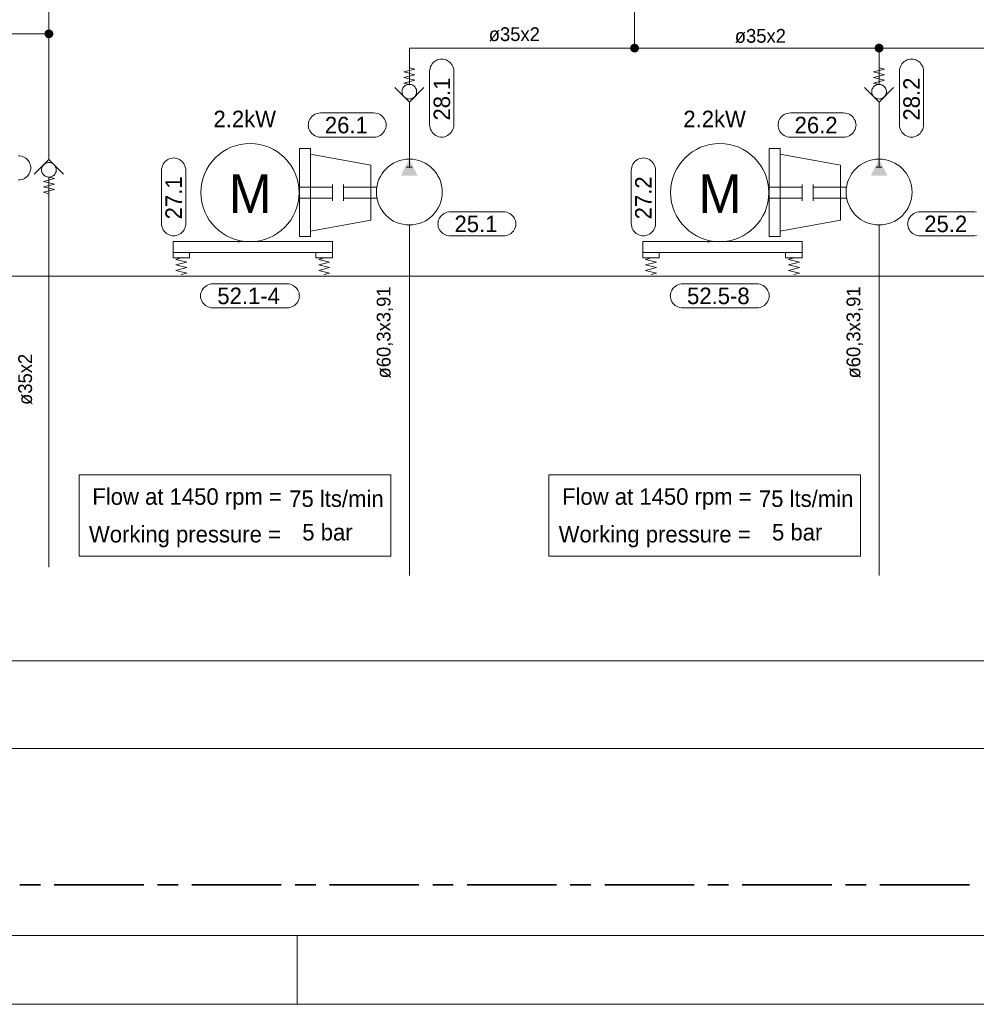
# Model space of a CAD drawing. Header units: millimetres. Extents: x 0 to 138, y 0 to 47.
# Tile 114 of 165: x 35.89 to 41.37, y 0 to 5.64. Entities that reach past the tile are written whole.
import ezdxf

# ---------------------------------------------------------------- set-up
doc = ezdxf.new("R2010")
doc.units = ezdxf.units.MM
for name, color, linetype in [('PDF_Geomertry', 7, 'Continuous'), ('PDF_Solid Fills', 7, 'Continuous'), ('PDF_Text', 7, 'Continuous')]:
    doc.layers.add(name, color=color, linetype=linetype)
doc.styles.add('PDF Arial', font='txt')

msp = doc.modelspace()

# ---------------------------------------------------------------- hatches: boundary and pattern name
at = {"layer": 'PDF_Solid Fills', "transparency": 33554559}
for points in [[(36.059, 5.5563), (36.0437, 5.5757), (36.0465, 5.5776)], [(36.059, 5.5563), (36.0465, 5.5776), (36.0493, 5.579)], [(36.059, 5.5563), (36.0493, 5.579), (36.0529, 5.5804)], [(36.059, 5.5563), (36.0529, 5.5804), (36.0563, 5.5804)], [(36.059, 5.5563), (36.0563, 5.5804), (36.059, 5.5812)], [(36.059, 5.5563), (36.059, 5.5812), (36.0626, 5.5804)], [(36.059, 5.5563), (36.066, 5.5804), (36.0688, 5.579)], [(36.059, 5.5563), (36.0626, 5.5804), (36.066, 5.5804)], [(36.059, 5.5563), (36.0688, 5.579), (36.0715, 5.5776)], [(36.059, 5.5563), (36.0715, 5.5776), (36.0743, 5.5757)], [(36.059, 5.5563), (36.034, 5.559), (36.0349, 5.5624)], [(36.059, 5.5563), (36.034, 5.5563), (36.034, 5.559)], [(36.059, 5.5563), (36.034, 5.5526), (36.034, 5.5563)], [(36.059, 5.5563), (36.0349, 5.5493), (36.034, 5.5526)], [(36.059, 5.5563), (36.0349, 5.5624), (36.0363, 5.5651)], [(36.059, 5.5563), (36.0363, 5.5465), (36.0349, 5.5493)], [(36.059, 5.5563), (36.0363, 5.5651), (36.0376, 5.5688)], [(36.059, 5.5563), (36.0376, 5.5429), (36.0363, 5.5465)], [(36.059, 5.5563), (36.0376, 5.5688), (36.0396, 5.5715)], [(36.059, 5.5563), (36.0396, 5.541), (36.0376, 5.5429)], [(36.059, 5.5563), (36.0396, 5.5715), (36.0418, 5.5735)], [(36.059, 5.5563), (36.0418, 5.5382), (36.0396, 5.541)], [(36.059, 5.5563), (36.0418, 5.5735), (36.0437, 5.5757)], [(36.059, 5.5563), (36.0437, 5.536), (36.0418, 5.5382)], [(36.059, 5.5563), (36.0465, 5.534), (36.0437, 5.536)], [(36.059, 5.5563), (36.0493, 5.5326), (36.0465, 5.534)], [(36.059, 5.5563), (36.0529, 5.5318), (36.0493, 5.5326)], [(36.059, 5.5563), (36.0563, 5.5313), (36.0529, 5.5318)], [(36.059, 5.5563), (36.059, 5.5304), (36.0563, 5.5313)], [(36.059, 5.5563), (36.0743, 5.5757), (36.0771, 5.5735)], [(36.059, 5.5563), (36.0771, 5.5735), (36.0793, 5.5715)], [(36.059, 5.5563), (36.0793, 5.5715), (36.0813, 5.5688)], [(36.059, 5.5563), (36.0813, 5.5688), (36.0826, 5.5651)], [(36.059, 5.5563), (36.0826, 5.5651), (36.0835, 5.5624)], [(36.059, 5.5563), (36.0835, 5.5624), (36.084, 5.559)], [(36.059, 5.5563), (36.084, 5.559), (36.0849, 5.5563)], [(36.059, 5.5563), (36.0626, 5.5313), (36.059, 5.5304)], [(36.059, 5.5563), (36.066, 5.5318), (36.0626, 5.5313)], [(36.059, 5.5563), (36.0688, 5.5326), (36.066, 5.5318)], [(36.059, 5.5563), (36.0715, 5.534), (36.0688, 5.5326)], [(36.059, 5.5563), (36.0743, 5.536), (36.0715, 5.534)], [(36.059, 5.5563), (36.0771, 5.5382), (36.0743, 5.536)], [(36.059, 5.5563), (36.0793, 5.541), (36.0771, 5.5382)], [(36.059, 5.5563), (36.0813, 5.5429), (36.0793, 5.541)], [(36.059, 5.5563), (36.0826, 5.5465), (36.0813, 5.5429)], [(36.059, 5.5563), (36.0835, 5.5493), (36.0826, 5.5465)], [(36.059, 5.5563), (36.084, 5.5526), (36.0835, 5.5493)], [(36.059, 5.5563), (36.0849, 5.5563), (36.084, 5.5526)], [(39.4099, 5.4743), (39.3849, 5.4743), (39.3854, 5.4776)], [(39.4099, 5.4743), (39.3854, 5.4707), (39.3849, 5.4743)], [(39.4099, 5.4743), (39.3854, 5.4804), (39.3868, 5.484)], [(39.4099, 5.4743), (39.3854, 5.4776), (39.3854, 5.4804)], [(39.4099, 5.4743), (39.3854, 5.4679), (39.3854, 5.4707)], [(39.4099, 5.4743), (39.3868, 5.4646), (39.3854, 5.4679)], [(39.4099, 5.4743), (39.3868, 5.484), (39.3882, 5.4868)], [(39.4099, 5.4743), (39.3882, 5.4618), (39.3868, 5.4646)], [(39.4099, 5.4743), (39.3882, 5.4868), (39.3904, 5.4896)], [(39.4099, 5.4743), (39.3904, 5.459), (39.3882, 5.4618)], [(39.4099, 5.4743), (39.3904, 5.4896), (39.3924, 5.4924)], [(39.4099, 5.4743), (39.3924, 5.4562), (39.3904, 5.459)], [(39.4099, 5.4743), (39.3924, 5.4924), (39.3946, 5.4943)], [(39.4099, 5.4743), (39.3946, 5.454), (39.3924, 5.4562)], [(39.4099, 5.4743), (39.3946, 5.4943), (39.3974, 5.4957)], [(39.4099, 5.4743), (39.3974, 5.4526), (39.3946, 5.454)], [(39.4099, 5.4743), (39.3974, 5.4957), (39.4007, 5.4971)], [(39.4099, 5.4743), (39.4007, 5.4507), (39.3974, 5.4526)], [(39.4099, 5.4743), (39.4007, 5.4971), (39.4035, 5.4985)], [(39.4099, 5.4743), (39.4035, 5.4499), (39.4007, 5.4507)], [(39.4099, 5.4743), (39.4035, 5.4985), (39.4071, 5.4993)], [(39.4099, 5.4743), (39.4071, 5.4493), (39.4035, 5.4499)], [(39.4099, 5.4743), (39.4071, 5.4993), (39.4099, 5.4993)], [(39.4099, 5.4743), (39.4099, 5.4493), (39.4071, 5.4493)], [(39.4099, 5.4743), (39.4132, 5.4993), (39.4168, 5.4985)], [(39.4099, 5.4743), (39.4099, 5.4993), (39.4132, 5.4993)], [(39.4099, 5.4743), (39.4168, 5.4985), (39.4196, 5.4971)], [(39.4099, 5.4743), (39.4196, 5.4971), (39.4229, 5.4957)], [(39.4099, 5.4743), (39.4229, 5.4957), (39.4251, 5.4943)], [(39.4099, 5.4743), (39.4251, 5.4943), (39.4279, 5.4924)], [(39.4099, 5.4743), (39.4279, 5.4924), (39.4299, 5.4896)], [(39.4099, 5.4743), (39.4299, 5.4896), (39.4321, 5.4868)], [(39.4099, 5.4743), (39.4321, 5.4868), (39.4335, 5.484)], [(39.4099, 5.4743), (39.4335, 5.484), (39.434, 5.4804)], [(39.4099, 5.4743), (39.434, 5.4804), (39.4349, 5.4776)], [(39.4099, 5.4743), (39.4349, 5.4776), (39.4354, 5.4743)], [(39.4099, 5.4743), (39.4132, 5.4493), (39.4099, 5.4493)], [(39.4099, 5.4743), (39.4168, 5.4499), (39.4132, 5.4493)], [(39.4099, 5.4743), (39.4196, 5.4507), (39.4168, 5.4499)], [(39.4099, 5.4743), (39.4229, 5.4526), (39.4196, 5.4507)], [(39.4099, 5.4743), (39.4251, 5.454), (39.4229, 5.4526)], [(39.4099, 5.4743), (39.4279, 5.4562), (39.4251, 5.454)], [(39.4099, 5.4743), (39.4299, 5.459), (39.4279, 5.4562)], [(39.4099, 5.4743), (39.4321, 5.4618), (39.4299, 5.459)], [(39.4099, 5.4743), (39.4335, 5.4646), (39.4321, 5.4618)], [(39.4099, 5.4743), (39.434, 5.4679), (39.4335, 5.4646)], [(39.4099, 5.4743), (39.4349, 5.4707), (39.434, 5.4679)], [(39.4099, 5.4743), (39.4354, 5.4743), (39.4349, 5.4707)], [(40.809, 5.4743), (40.7835, 5.4743), (40.784, 5.4776)], [(40.809, 5.4743), (40.784, 5.4707), (40.7835, 5.4743)], [(40.809, 5.4743), (40.784, 5.4776), (40.7849, 5.4804)], [(40.809, 5.4743), (40.7849, 5.4679), (40.784, 5.4707)], [(40.809, 5.4743), (40.7849, 5.4804), (40.7854, 5.484)], [(40.809, 5.4743), (40.7854, 5.4646), (40.7849, 5.4679)], [(40.809, 5.4743), (40.7854, 5.484), (40.7868, 5.4868)], [(40.809, 5.4743), (40.7868, 5.4618), (40.7854, 5.4646)], [(40.809, 5.4743), (40.7868, 5.4868), (40.789, 5.4896)], [(40.809, 5.4743), (40.789, 5.459), (40.7868, 5.4618)], [(40.809, 5.4743), (40.789, 5.4896), (40.791, 5.4924)], [(40.809, 5.4743), (40.791, 5.4562), (40.789, 5.459)], [(40.809, 5.4743), (40.791, 5.4924), (40.7937, 5.4943)], [(40.809, 5.4743), (40.7937, 5.454), (40.791, 5.4562)], [(40.809, 5.4743), (40.7937, 5.4943), (40.7965, 5.4957)], [(40.809, 5.4743), (40.7965, 5.4526), (40.7937, 5.454)], [(40.809, 5.4743), (40.7965, 5.4957), (40.7993, 5.4971)], [(40.809, 5.4743), (40.7993, 5.4507), (40.7965, 5.4526)], [(40.809, 5.4743), (40.7993, 5.4971), (40.8021, 5.4985)], [(40.809, 5.4743), (40.8021, 5.4499), (40.7993, 5.4507)], [(40.809, 5.4743), (40.8021, 5.4985), (40.8057, 5.4993)], [(40.809, 5.4743), (40.8057, 5.4493), (40.8021, 5.4499)], [(40.809, 5.4743), (40.8057, 5.4993), (40.809, 5.4993)], [(40.809, 5.4743), (40.809, 5.4493), (40.8057, 5.4493)], [(40.809, 5.4743), (40.8118, 5.4993), (40.8154, 5.4985)], [(40.809, 5.4743), (40.809, 5.4993), (40.8118, 5.4993)], [(40.809, 5.4743), (40.8154, 5.4985), (40.8188, 5.4971)], [(40.809, 5.4743), (40.8188, 5.4971), (40.8215, 5.4957)], [(40.809, 5.4743), (40.8215, 5.4957), (40.8243, 5.4943)], [(40.809, 5.4743), (40.8243, 5.4943), (40.8265, 5.4924)], [(40.809, 5.4743), (40.8265, 5.4924), (40.8285, 5.4896)], [(40.809, 5.4743), (40.8285, 5.4896), (40.8307, 5.4868)], [(40.809, 5.4743), (40.8307, 5.4868), (40.8321, 5.484)], [(40.809, 5.4743), (40.8321, 5.484), (40.8335, 5.4804)], [(40.809, 5.4743), (40.8335, 5.4804), (40.834, 5.4776)], [(40.809, 5.4743), (40.834, 5.4776), (40.834, 5.4743)], [(40.809, 5.4743), (40.8118, 5.4493), (40.809, 5.4493)], [(40.809, 5.4743), (40.8154, 5.4499), (40.8118, 5.4493)], [(40.809, 5.4743), (40.8188, 5.4507), (40.8154, 5.4499)], [(40.809, 5.4743), (40.8215, 5.4526), (40.8188, 5.4507)], [(40.809, 5.4743), (40.8243, 5.454), (40.8215, 5.4526)], [(40.809, 5.4743), (40.8265, 5.4562), (40.8243, 5.454)], [(40.809, 5.4743), (40.8285, 5.459), (40.8265, 5.4562)], [(40.809, 5.4743), (40.8307, 5.4618), (40.8285, 5.459)], [(40.809, 5.4743), (40.8321, 5.4646), (40.8307, 5.4618)], [(40.809, 5.4743), (40.8335, 5.4679), (40.8321, 5.4646)], [(40.809, 5.4743), (40.834, 5.4707), (40.8335, 5.4679)], [(40.809, 5.4743), (40.834, 5.4743), (40.834, 5.4707)], [(37.1465, 4.3679), (37.1437, 4.3688), (37.1446, 4.3693)], [(37.1465, 4.3679), (37.1437, 4.3679), (37.1437, 4.3688)], [(37.1465, 4.3679), (37.1437, 4.3674), (37.1437, 4.3679)], [(37.1465, 4.3679), (37.1437, 4.3665), (37.1437, 4.3674)], [(37.1465, 4.3679), (37.1446, 4.366), (37.1437, 4.3665)], [(37.1465, 4.3679), (37.1446, 4.3701), (37.1451, 4.3701)], [(37.1465, 4.3679), (37.1446, 4.3693), (37.1446, 4.3701)], [(37.1465, 4.3679), (37.1446, 4.3651), (37.1446, 4.366)], [(37.1465, 4.3679), (37.1451, 4.3651), (37.1446, 4.3651)], [(37.1465, 4.3679), (37.1451, 4.3707), (37.146, 4.3707)], [(37.1465, 4.3679), (37.1451, 4.3701), (37.1451, 4.3707)], [(37.1465, 4.3679), (37.146, 4.3646), (37.1451, 4.3651)], [(37.1465, 4.3679), (37.146, 4.3707), (37.1465, 4.3707)], [(37.1465, 4.3679), (37.1465, 4.3646), (37.146, 4.3646)], [(37.1465, 4.3679), (37.1488, 4.3707), (37.1488, 4.3701)], [(37.1465, 4.3679), (37.1479, 4.3707), (37.1488, 4.3707)], [(37.1465, 4.3679), (37.1474, 4.3707), (37.1479, 4.3707)], [(37.1465, 4.3679), (37.1465, 4.3707), (37.1474, 4.3707)], [(37.1465, 4.3679), (37.1493, 4.3701), (37.1493, 4.3693)], [(37.1465, 4.3679), (37.1488, 4.3701), (37.1493, 4.3701)], [(37.1465, 4.3679), (37.1493, 4.3693), (37.1501, 4.3688)], [(37.1465, 4.3679), (37.1501, 4.3688), (37.1501, 4.3679)], [(37.1465, 4.3679), (37.1474, 4.3646), (37.1465, 4.3646)], [(37.1465, 4.3679), (37.1479, 4.3646), (37.1474, 4.3646)], [(37.1465, 4.3679), (37.1488, 4.3651), (37.1479, 4.3646)], [(37.1465, 4.3679), (37.1493, 4.3651), (37.1488, 4.3651)], [(37.1465, 4.3679), (37.1493, 4.366), (37.1493, 4.3651)], [(37.1465, 4.3679), (37.1501, 4.3665), (37.1493, 4.366)], [(37.1465, 4.3679), (37.1501, 4.3674), (37.1501, 4.3665)], [(37.1465, 4.3679), (37.1501, 4.3679), (37.1501, 4.3674)], [(39.8349, 4.3679), (39.8313, 4.3688), (39.8321, 4.3693)], [(39.8349, 4.3679), (39.8313, 4.3679), (39.8313, 4.3688)], [(39.8349, 4.3679), (39.8313, 4.3674), (39.8313, 4.3679)], [(39.8349, 4.3679), (39.8313, 4.3665), (39.8313, 4.3674)], [(39.8349, 4.3679), (39.8321, 4.366), (39.8313, 4.3665)], [(39.8349, 4.3679), (39.8321, 4.3701), (39.8326, 4.3701)], [(39.8349, 4.3679), (39.8321, 4.3693), (39.8321, 4.3701)], [(39.8349, 4.3679), (39.8321, 4.3651), (39.8321, 4.366)], [(39.8349, 4.3679), (39.8326, 4.3651), (39.8321, 4.3651)], [(39.8349, 4.3679), (39.8326, 4.3707), (39.8335, 4.3707)], [(39.8349, 4.3679), (39.8326, 4.3701), (39.8326, 4.3707)], [(39.8349, 4.3679), (39.8335, 4.3646), (39.8326, 4.3651)], [(39.8349, 4.3679), (39.8335, 4.3707), (39.834, 4.3707)], [(39.8349, 4.3679), (39.834, 4.3646), (39.8335, 4.3646)], [(39.8349, 4.3679), (39.834, 4.3707), (39.8349, 4.3707)], [(39.8349, 4.3679), (39.8349, 4.3646), (39.834, 4.3646)], [(39.8349, 4.3679), (39.8363, 4.3707), (39.8363, 4.3701)], [(39.8349, 4.3679), (39.8354, 4.3707), (39.8363, 4.3707)], [(39.8349, 4.3679), (39.8349, 4.3707), (39.8354, 4.3707)], [(39.8349, 4.3679), (39.8368, 4.3701), (39.8368, 4.3693)], [(39.8349, 4.3679), (39.8363, 4.3701), (39.8368, 4.3701)], [(39.8349, 4.3679), (39.8368, 4.3693), (39.8376, 4.3688)], [(39.8349, 4.3679), (39.8376, 4.3688), (39.8376, 4.3679)], [(39.8349, 4.3679), (39.8354, 4.3646), (39.8349, 4.3646)], [(39.8349, 4.3679), (39.8363, 4.3651), (39.8354, 4.3646)], [(39.8349, 4.3679), (39.8368, 4.3651), (39.8363, 4.3651)], [(39.8349, 4.3679), (39.8368, 4.366), (39.8368, 4.3651)], [(39.8349, 4.3679), (39.8376, 4.3665), (39.8368, 4.366)], [(39.8349, 4.3679), (39.8376, 4.3674), (39.8376, 4.3665)], [(39.8349, 4.3679), (39.8376, 4.3679), (39.8376, 4.3674)]]:
    msp.add_hatch(color=256, dxfattribs=at).paths.add_polyline_path(points)

# ---------------------------------------------------------------- linework, layer by layer
at = {"layer": 'PDF_Geomertry', "lineweight": 15}
for points in [[(0.0007, 0.0035), (66.2187, 0.0035), (66.2187, 46.7735), (0.0007, 46.7735), (0.0007, 0.0035)], [(1.9696, 0.3971), (65.8251, 0.3971), (65.8251, 46.3799), (1.9696, 46.3799), (1.9696, 0.3971)], [(38.3049, 5.411), (38.3146, 5.411), (38.3237, 5.409), (38.3321, 5.4063), (38.3404, 5.4021), (38.3479, 5.3965), (38.3549, 5.391), (38.3613, 5.384), (38.3668, 5.3757), (38.371, 5.3679), (38.3737, 5.359), (38.3751, 5.3499), (38.3757, 5.341), (38.3757, 5.0354), (38.3751, 5.0263), (38.3737, 5.0174), (38.371, 5.0082), (38.3668, 5.0007), (38.3613, 4.9924), (38.3549, 4.9854), (38.3479, 4.9799), (38.3404, 4.9743), (38.3321, 4.9701), (38.3237, 4.9674), (38.3146, 4.9651), (38.3049, 4.9651), (38.3085, 4.9651), (38.2993, 4.9651), (38.2904, 4.9674), (38.2813, 4.9701), (38.2729, 4.9743), (38.2654, 4.9799), (38.2585, 4.9854), (38.2521, 4.9924), (38.2474, 5.0007), (38.2432, 5.0082), (38.2404, 5.0174), (38.2382, 5.0263), (38.2376, 5.0354), (38.2376, 5.341), (38.2382, 5.3499), (38.2404, 5.359), (38.2432, 5.3679), (38.2474, 5.3757), (38.2521, 5.384), (38.2585, 5.391), (38.2654, 5.3965), (38.2729, 5.4021), (38.2813, 5.4063), (38.2904, 5.409), (38.2993, 5.411), (38.3085, 5.411), (38.3049, 5.411)], [(40.9932, 5.411), (41.0021, 5.411), (41.0113, 5.409), (41.0196, 5.4063), (41.0279, 5.4021), (41.0363, 5.3965), (41.0432, 5.391), (41.0487, 5.384), (41.0543, 5.3757), (41.0585, 5.3679), (41.0612, 5.359), (41.0626, 5.3499), (41.0632, 5.341), (41.0632, 5.0354), (41.0626, 5.0263), (41.0612, 5.0174), (41.0585, 5.0082), (41.0543, 5.0007), (41.0487, 4.9924), (41.0432, 4.9854), (41.0363, 4.9799), (41.0279, 4.9743), (41.0196, 4.9701), (41.0113, 4.9674), (41.0021, 4.9651), (40.9932, 4.9651), (40.996, 4.9651), (40.9868, 4.9651), (40.9779, 4.9674), (40.9688, 4.9701), (40.9604, 4.9743), (40.9529, 4.9799), (40.946, 4.9854), (40.9396, 4.9924), (40.9349, 5.0007), (40.9307, 5.0082), (40.9279, 5.0174), (40.9257, 5.0263), (40.9251, 5.0354), (40.9251, 5.341), (40.9257, 5.3499), (40.9279, 5.359), (40.9307, 5.3679), (40.9349, 5.3757), (40.9396, 5.384), (40.946, 5.391), (40.9529, 5.3965), (40.9604, 5.4021), (40.9688, 5.4063), (40.9779, 5.409), (40.9868, 5.411), (40.996, 5.411), (40.9932, 5.411)], [(38.1632, 5.2249), (38.1626, 5.2304), (38.1618, 5.2354), (38.1599, 5.241), (38.1576, 5.2457), (38.1549, 5.2507), (38.1507, 5.254), (38.1465, 5.2582), (38.1424, 5.261), (38.1376, 5.2638), (38.1321, 5.2651), (38.1271, 5.2665), (38.1215, 5.2665), (38.116, 5.2665), (38.1104, 5.2651), (38.1057, 5.2638), (38.1001, 5.261), (38.096, 5.2582), (38.0918, 5.254), (38.0882, 5.2507), (38.0849, 5.2457), (38.0826, 5.241), (38.0807, 5.2354), (38.0799, 5.2304), (38.0793, 5.2249), (38.0799, 5.2193), (38.0807, 5.2138), (38.0826, 5.209), (38.0849, 5.204), (38.0882, 5.1993), (38.0918, 5.1951), (38.096, 5.1915), (38.1001, 5.1887), (38.1057, 5.186), (38.1104, 5.1846), (38.116, 5.1832), (38.1215, 5.1826), (38.1271, 5.1832), (38.1321, 5.1846), (38.1376, 5.186), (38.1424, 5.1887), (38.1465, 5.1915), (38.1507, 5.1951), (38.1549, 5.1993), (38.1576, 5.204), (38.1599, 5.209), (38.1618, 5.2138), (38.1626, 5.2193), (38.1632, 5.2249)], [(40.8507, 5.2249), (40.8507, 5.2304), (40.8493, 5.2354), (40.8474, 5.241), (40.8451, 5.2457), (40.8424, 5.2507), (40.8382, 5.254), (40.834, 5.2582), (40.8299, 5.261), (40.8251, 5.2638), (40.8196, 5.2651), (40.8146, 5.2665), (40.809, 5.2665), (40.8035, 5.2665), (40.7979, 5.2651), (40.7932, 5.2638), (40.7882, 5.261), (40.7835, 5.2582), (40.7793, 5.254), (40.7757, 5.2507), (40.7724, 5.2457), (40.7701, 5.241), (40.7682, 5.2354), (40.7674, 5.2304), (40.7668, 5.2249), (40.7674, 5.2193), (40.7682, 5.2138), (40.7701, 5.209), (40.7724, 5.204), (40.7757, 5.1993), (40.7793, 5.1951), (40.7835, 5.1915), (40.7882, 5.1887), (40.7932, 5.186), (40.7979, 5.1846), (40.8035, 5.1832), (40.809, 5.1826), (40.8146, 5.1832), (40.8196, 5.1846), (40.8251, 5.186), (40.8299, 5.1887), (40.834, 5.1915), (40.8382, 5.1951), (40.8424, 5.1993), (40.8451, 5.204), (40.8474, 5.209), (40.8493, 5.2138), (40.8507, 5.2193), (40.8507, 5.2249)], [(37.9187, 5.1035), (37.9279, 5.1026), (37.9368, 5.1007), (37.946, 5.0979), (37.9543, 5.0938), (37.9618, 5.0888), (37.9688, 5.0826), (37.9743, 5.0757), (37.9799, 5.0679), (37.984, 5.0596), (37.9868, 5.0507), (37.989, 5.0415), (37.9896, 5.0326), (37.9896, 5.0354), (37.989, 5.0263), (37.9868, 5.0174), (37.984, 5.0082), (37.9799, 5.0007), (37.9743, 4.9924), (37.9688, 4.9854), (37.9618, 4.9799), (37.9543, 4.9743), (37.946, 4.9701), (37.9368, 4.9674), (37.9279, 4.9651), (37.9187, 4.9651), (37.614, 4.9651), (37.6043, 4.9651), (37.5951, 4.9674), (37.5868, 4.9701), (37.5785, 4.9743), (37.571, 4.9799), (37.564, 4.9854), (37.5576, 4.9924), (37.5521, 5.0007), (37.5487, 5.0082), (37.5451, 5.0174), (37.5437, 5.0263), (37.5432, 5.0354), (37.5432, 5.0326), (37.5437, 5.0415), (37.5451, 5.0507), (37.5487, 5.0596), (37.5521, 5.0679), (37.5576, 5.0757), (37.564, 5.0826), (37.571, 5.0888), (37.5785, 5.0938), (37.5868, 5.0979), (37.5951, 5.1007), (37.6043, 5.1026), (37.614, 5.1035), (37.9187, 5.1035)], [(40.6063, 5.1035), (40.6154, 5.1026), (40.6243, 5.1007), (40.6335, 5.0979), (40.6418, 5.0938), (40.6493, 5.0888), (40.6563, 5.0826), (40.6626, 5.0757), (40.6674, 5.0679), (40.6715, 5.0596), (40.6743, 5.0507), (40.6765, 5.0415), (40.6771, 5.0326), (40.6771, 5.0354), (40.6765, 5.0263), (40.6743, 5.0174), (40.6715, 5.0082), (40.6674, 5.0007), (40.6626, 4.9924), (40.6563, 4.9854), (40.6493, 4.9799), (40.6418, 4.9743), (40.6335, 4.9701), (40.6243, 4.9674), (40.6154, 4.9651), (40.6063, 4.9651), (40.3015, 4.9651), (40.2918, 4.9651), (40.2826, 4.9674), (40.2743, 4.9701), (40.266, 4.9743), (40.2585, 4.9799), (40.2515, 4.9854), (40.2451, 4.9924), (40.2396, 5.0007), (40.2363, 5.0082), (40.2326, 5.0174), (40.2313, 5.0263), (40.2307, 5.0354), (40.2307, 5.0326), (40.2313, 5.0415), (40.2326, 5.0507), (40.2363, 5.0596), (40.2396, 5.0679), (40.2451, 5.0757), (40.2515, 5.0826), (40.2585, 5.0888), (40.266, 5.0938), (40.2743, 5.0979), (40.2826, 5.1007), (40.2918, 5.1026), (40.3015, 5.1035), (40.6063, 5.1035)], [(36.7715, 4.8457), (36.7807, 4.8451), (36.7896, 4.8429), (36.7987, 4.8401), (36.8063, 4.836), (36.8146, 4.8312), (36.8215, 4.8249), (36.8271, 4.8179), (36.8326, 4.8104), (36.8368, 4.8021), (36.8396, 4.7929), (36.8418, 4.784), (36.8418, 4.7749), (36.8418, 4.4701), (36.8418, 4.4604), (36.8396, 4.4513), (36.8368, 4.4429), (36.8326, 4.4346), (36.8271, 4.4271), (36.8215, 4.4201), (36.8146, 4.4138), (36.8063, 4.409), (36.7987, 4.4049), (36.7896, 4.4013), (36.7807, 4.3999), (36.7715, 4.3993), (36.7743, 4.3993), (36.7654, 4.3999), (36.7563, 4.4013), (36.7474, 4.4049), (36.739, 4.409), (36.7313, 4.4138), (36.7243, 4.4201), (36.7182, 4.4271), (36.7132, 4.4346), (36.709, 4.4429), (36.7063, 4.4513), (36.7043, 4.4604), (36.7035, 4.4701), (36.7035, 4.7749), (36.7043, 4.784), (36.7063, 4.7929), (36.709, 4.8021), (36.7132, 4.8104), (36.7182, 4.8179), (36.7243, 4.8249), (36.7313, 4.8312), (36.739, 4.836), (36.7474, 4.8401), (36.7563, 4.8429), (36.7654, 4.8451), (36.7743, 4.8457), (36.7715, 4.8457)], [(37.4924, 4.8993), (37.4924, 4.3957), (37.5557, 4.3957), (37.5557, 4.8993)], [(39.459, 4.8457), (39.4682, 4.8451), (39.4771, 4.8429), (39.4863, 4.8401), (39.4946, 4.836), (39.5021, 4.8312), (39.509, 4.8249), (39.5146, 4.8179), (39.5201, 4.8104), (39.5243, 4.8021), (39.5271, 4.7929), (39.5293, 4.784), (39.5293, 4.7749), (39.5293, 4.4701), (39.5293, 4.4604), (39.5271, 4.4513), (39.5243, 4.4429), (39.5201, 4.4346), (39.5146, 4.4271), (39.509, 4.4201), (39.5021, 4.4138), (39.4946, 4.409), (39.4863, 4.4049), (39.4771, 4.4013), (39.4682, 4.3999), (39.459, 4.3993), (39.4618, 4.3993), (39.4529, 4.3999), (39.4438, 4.4013), (39.4349, 4.4049), (39.4265, 4.409), (39.4187, 4.4138), (39.4118, 4.4201), (39.4057, 4.4271), (39.4007, 4.4346), (39.3965, 4.4429), (39.3937, 4.4513), (39.3918, 4.4604), (39.391, 4.4701), (39.391, 4.7749), (39.3918, 4.784), (39.3937, 4.7929), (39.3965, 4.8021), (39.4007, 4.8104), (39.4057, 4.8179), (39.4118, 4.8249), (39.4187, 4.8312), (39.4265, 4.836), (39.4349, 4.8401), (39.4438, 4.8429), (39.4529, 4.8451), (39.4618, 4.8457), (39.459, 4.8457)], [(40.1799, 4.8993), (40.1799, 4.3957), (40.2432, 4.3957), (40.2432, 4.8993)], [(36.1015, 4.7776), (36.1007, 4.7826), (36.1001, 4.7882), (36.0979, 4.7938), (36.096, 4.7985), (36.0924, 4.8026), (36.089, 4.8068), (36.0849, 4.8104), (36.0799, 4.8137), (36.0751, 4.816), (36.0701, 4.8179), (36.0646, 4.8188), (36.059, 4.8193), (36.0535, 4.8188), (36.0487, 4.8179), (36.0432, 4.816), (36.0382, 4.8137), (36.034, 4.8104), (36.0299, 4.8068), (36.0257, 4.8026), (36.0229, 4.7985), (36.021, 4.7938), (36.0187, 4.7882), (36.0174, 4.7826), (36.0174, 4.7776), (36.0174, 4.7721), (36.0187, 4.7665), (36.021, 4.761), (36.0229, 4.7563), (36.0257, 4.7521), (36.0299, 4.7479), (36.034, 4.7443), (36.0382, 4.741), (36.0432, 4.7388), (36.0487, 4.7368), (36.0535, 4.736), (36.059, 4.7354), (36.0646, 4.736), (36.0701, 4.7368), (36.0751, 4.7388), (36.0799, 4.741), (36.0849, 4.7443), (36.089, 4.7479), (36.0924, 4.7521), (36.096, 4.7563), (36.0979, 4.761), (36.1001, 4.7665), (36.1007, 4.7721), (36.1015, 4.7776)], [(38.6604, 4.5374), (38.6696, 4.5368), (38.6785, 4.5354), (38.6876, 4.5318), (38.696, 4.5276), (38.7035, 4.5229), (38.7104, 4.5165), (38.7168, 4.5096), (38.7215, 4.5021), (38.7257, 4.4938), (38.7285, 4.4854), (38.7307, 4.4757), (38.7313, 4.4665), (38.7313, 4.4701), (38.7307, 4.4604), (38.7285, 4.4513), (38.7257, 4.4429), (38.7215, 4.4346), (38.7168, 4.4271), (38.7104, 4.4201), (38.7035, 4.4138), (38.696, 4.409), (38.6876, 4.4049), (38.6785, 4.4013), (38.6696, 4.3999), (38.6604, 4.3993), (38.3557, 4.3993), (38.3465, 4.3999), (38.3368, 4.4013), (38.3285, 4.4049), (38.3201, 4.409), (38.3126, 4.4138), (38.3057, 4.4201), (38.2993, 4.4271), (38.2946, 4.4346), (38.2904, 4.4429), (38.2868, 4.4513), (38.2854, 4.4604), (38.2849, 4.4701), (38.2849, 4.4665), (38.2854, 4.4757), (38.2868, 4.4854), (38.2904, 4.4938), (38.2946, 4.5021), (38.2993, 4.5096), (38.3057, 4.5165), (38.3126, 4.5229), (38.3201, 4.5276), (38.3285, 4.5318), (38.3368, 4.5354), (38.3465, 4.5368), (38.3557, 4.5374), (38.6604, 4.5374)], [(36.7696, 4.3049), (37.6813, 4.3049), (37.6813, 4.3679), (36.7696, 4.3679), (36.7696, 4.3049)], [(39.4571, 4.3049), (40.3688, 4.3049), (40.3688, 4.3679), (39.4571, 4.3679), (39.4571, 4.3049)], [(36.8326, 4.3049), (36.8015, 4.3049)], [(39.5201, 4.3049), (39.489, 4.3049)], [(37.4215, 4.1257), (37.4313, 4.1249), (37.4404, 4.1235), (37.4487, 4.1201), (37.4571, 4.116), (37.4646, 4.111), (37.4724, 4.1049), (37.4779, 4.0979), (37.4835, 4.0901), (37.4876, 4.0818), (37.4904, 4.0735), (37.4918, 4.0646), (37.4924, 4.0549), (37.4924, 4.0582), (37.4918, 4.0485), (37.4904, 4.0396), (37.4876, 4.0313), (37.4835, 4.0229), (37.4779, 4.0151), (37.4724, 4.0082), (37.4646, 4.0021), (37.4571, 3.9971), (37.4487, 3.9929), (37.4404, 3.9896), (37.4313, 3.9882), (37.4215, 3.9874), (36.9974, 3.9874), (36.9882, 3.9882), (36.9793, 3.9896), (36.9701, 3.9929), (36.9626, 3.9971), (36.9543, 4.0021), (36.9474, 4.0082), (36.9418, 4.0151), (36.9362, 4.0229), (36.9321, 4.0313), (36.9293, 4.0396), (36.9271, 4.0485), (36.9271, 4.0582), (36.9271, 4.0549), (36.9271, 4.0646), (36.9293, 4.0735), (36.9321, 4.0818), (36.9362, 4.0901), (36.9418, 4.0979), (36.9474, 4.1049), (36.9543, 4.111), (36.9626, 4.116), (36.9701, 4.1201), (36.9793, 4.1235), (36.9882, 4.1249), (36.9974, 4.1257), (37.4215, 4.1257)], [(40.1099, 4.1257), (40.1188, 4.1249), (40.1279, 4.1235), (40.1368, 4.1201), (40.1451, 4.116), (40.1529, 4.111), (40.1599, 4.1049), (40.1654, 4.0979), (40.171, 4.0901), (40.1751, 4.0818), (40.1779, 4.0735), (40.1799, 4.0646), (40.1799, 4.0549), (40.1799, 4.0582), (40.1799, 4.0485), (40.1779, 4.0396), (40.1751, 4.0313), (40.171, 4.0229), (40.1654, 4.0151), (40.1599, 4.0082), (40.1529, 4.0021), (40.1451, 3.9971), (40.1368, 3.9929), (40.1279, 3.9896), (40.1188, 3.9882), (40.1099, 3.9874), (39.6854, 3.9874), (39.6757, 3.9882), (39.6668, 3.9896), (39.6585, 3.9929), (39.6501, 3.9971), (39.6424, 4.0021), (39.6354, 4.0082), (39.6293, 4.0151), (39.6237, 4.0229), (39.6196, 4.0313), (39.6168, 4.0396), (39.6154, 4.0485), (39.6146, 4.0582), (39.6146, 4.0549), (39.6154, 4.0646), (39.6168, 4.0735), (39.6196, 4.0818), (39.6237, 4.0901), (39.6293, 4.0979), (39.6354, 4.1049), (39.6424, 4.111), (39.6501, 4.116), (39.6585, 4.1201), (39.6668, 4.1235), (39.6757, 4.1249), (39.6854, 4.1257), (40.1099, 4.1257)], [(38.0146, 3.0318), (36.2321, 3.0318), (36.2321, 2.5665), (38.0146, 2.5665), (38.0146, 3.0318)], [(40.7021, 3.0318), (38.9196, 3.0318), (38.9196, 2.5665), (40.7021, 2.5665), (40.7021, 3.0318)]]:
    msp.add_lwpolyline(points, close=True, dxfattribs=at)
for points in [[(39.4099, 8.8757), (39.4099, 10.5415), (36.059, 10.5415), (36.059, 5.5563), (36.059, 4.861), (36.059, 4.8368)], [(39.096, 6.0082), (39.0326, 6.0082), (39.4099, 6.0082), (39.4099, 5.6313), (39.4099, 5.4743), (38.1215, 5.4743), (38.1215, 5.2665), (38.0896, 5.2743), (38.1529, 5.2901), (38.0896, 5.3063), (38.1529, 5.3215), (38.0896, 5.3374), (38.1529, 5.3535), (38.1215, 5.361)], [(36.059, 5.5563), (35.4057, 5.5563), (35.4057, 4.3832), (32.3937, 4.3832), (32.3937, 4.5471)], [(39.4099, 5.4743), (40.809, 5.4743), (40.809, 5.2665), (40.7771, 5.2743), (40.8404, 5.2901), (40.7771, 5.3063), (40.8404, 5.3215), (40.7771, 5.3374), (40.8404, 5.3535), (40.809, 5.361)], [(41.5257, 4.8429), (41.5257, 4.8674), (41.5257, 5.4743), (40.809, 5.4743)], [(38.2049, 5.2493), (38.1215, 5.1651), (38.0376, 5.2493)], [(40.8924, 5.2493), (40.809, 5.1651), (40.7251, 5.2493)], [(38.1215, 5.1651), (38.1215, 5.141), (38.1215, 4.8396), (38.1215, 4.7924)], [(40.809, 5.1651), (40.809, 5.141), (40.809, 4.8396), (40.809, 4.7924)], [(35.8849, 4.8582), (35.8937, 4.8576), (35.9029, 4.8554), (35.9118, 4.8526), (35.9201, 4.8485), (35.9279, 4.8438), (35.9349, 4.8374), (35.941, 4.8304), (35.946, 4.8229), (35.9501, 4.8146), (35.9529, 4.8054), (35.9549, 4.7965), (35.9557, 4.7874), (35.9557, 4.7901), (35.9549, 4.7813), (35.9529, 4.7721), (35.9501, 4.7632), (35.946, 4.7549), (35.941, 4.7471), (35.9349, 4.7401), (35.9279, 4.7346), (35.9201, 4.729), (35.9118, 4.7249), (35.9029, 4.7221), (35.8937, 4.7201), (35.8849, 4.7201)], [(37.5557, 4.8674), (37.9015, 4.8049), (37.9015, 4.4901), (37.5557, 4.4276)], [(40.2432, 4.8674), (40.589, 4.8049), (40.589, 4.4901), (40.2432, 4.4276)], [(35.9757, 4.7526), (36.059, 4.8368), (36.1432, 4.7526)], [(38.1057, 4.7924), (38.1368, 4.7924)], [(40.7932, 4.7924), (40.8243, 4.7924)], [(36.059, 2.5035), (36.059, 4.7354), (36.091, 4.7276), (36.0279, 4.7118), (36.091, 4.6965), (36.0279, 4.6804), (36.091, 4.6646), (36.0279, 4.6493), (36.059, 4.641)], [(37.4896, 4.679), (37.6182, 4.679)], [(37.6813, 4.679), (37.4924, 4.679)], [(37.6813, 4.6943), (37.6813, 4.6007)], [(37.7438, 4.6943), (37.7438, 4.6007)], [(37.7438, 4.679), (37.9362, 4.679)], [(40.1771, 4.679), (40.3057, 4.679)], [(40.3688, 4.679), (40.1799, 4.679)], [(40.3688, 4.6943), (40.3688, 4.6007)], [(40.4321, 4.6943), (40.4321, 4.6007)], [(40.4321, 4.679), (40.6237, 4.679)], [(37.4896, 4.616), (37.6182, 4.616)], [(37.6813, 4.616), (37.4924, 4.616)], [(37.7438, 4.616), (37.9362, 4.616)], [(40.1771, 4.616), (40.3057, 4.616)], [(40.3688, 4.616), (40.1799, 4.616)], [(40.4321, 4.616), (40.6237, 4.616)], [(41.366, 4.4013), (41.3571, 4.3999), (41.3479, 4.3993), (41.0432, 4.3993), (41.034, 4.3999), (41.0251, 4.4013), (41.016, 4.4049), (41.0076, 4.409), (41.0001, 4.4138), (40.9932, 4.4201), (40.9868, 4.4271), (40.9821, 4.4346), (40.9779, 4.4429), (40.9751, 4.4513), (40.9729, 4.4604), (40.9724, 4.4701), (40.9724, 4.4665), (40.9729, 4.4757), (40.9751, 4.4854), (40.9779, 4.4938), (40.9821, 4.5021), (40.9868, 4.5096), (40.9932, 4.5165), (41.0001, 4.5229), (41.0076, 4.5276), (41.016, 4.5318), (41.0251, 4.5354), (41.034, 4.5368), (41.0432, 4.5374), (41.3479, 4.5374), (41.3479, 4.5374), (41.3571, 4.5368), (41.366, 4.5354)], [(38.1215, 4.4618), (38.1215, 2.4568)], [(40.809, 4.4618), (40.809, 2.4568)], [(36.864, 4.3049), (36.864, 4.2735), (36.7696, 4.2735), (36.7696, 4.3049)], [(37.6813, 4.3049), (37.6813, 4.2735), (37.5868, 4.2735), (37.5868, 4.3049)], [(39.5515, 4.3049), (39.5515, 4.2735), (39.4571, 4.2735), (39.4571, 4.3049)], [(40.3688, 4.3049), (40.3688, 4.2735), (40.2743, 4.2735), (40.2743, 4.3049)], [(36.8168, 4.179), (36.8479, 4.1868), (36.7854, 4.2026), (36.8479, 4.2188), (36.7854, 4.234), (36.8479, 4.2499), (36.7854, 4.2651), (36.8168, 4.2735)], [(37.634, 4.179), (37.6654, 4.1868), (37.6029, 4.2026), (37.6654, 4.2188), (37.6029, 4.234), (37.6654, 4.2499), (37.6029, 4.2651), (37.634, 4.2735)], [(39.5043, 4.179), (39.5363, 4.1868), (39.4729, 4.2026), (39.5363, 4.2188), (39.4729, 4.234), (39.5363, 4.2499), (39.4729, 4.2651), (39.5043, 4.2735)], [(40.3215, 4.179), (40.3529, 4.1868), (40.2904, 4.2026), (40.3529, 4.2188), (40.2904, 4.234), (40.3529, 4.2499), (40.2904, 4.2651), (40.3215, 4.2735)], [(3.8682, 4.1693), (53.2376, 4.1693)], [(3.8682, 1.9693), (53.2376, 1.9693)], [(3.296, 1.4665), (53.7251, 1.4665)], [(37.4799, 0.0035), (37.4799, 0.3971)]]:
    msp.add_lwpolyline(points, dxfattribs=at)
at = {"layer": 'PDF_Geomertry', "lineweight": 0}
for points in [[(36.0465, 5.5563), (36.0465, 5.554), (36.0474, 5.5526), (36.0479, 5.5513), (36.0487, 5.5499), (36.0493, 5.5485), (36.0501, 5.5471), (36.0515, 5.5457), (36.0529, 5.5451), (36.0543, 5.5443), (36.0563, 5.5438), (36.0576, 5.5438), (36.059, 5.5429), (36.0612, 5.5438), (36.0626, 5.5438), (36.064, 5.5443), (36.0654, 5.5451), (36.0668, 5.5457), (36.0682, 5.5471), (36.0696, 5.5485), (36.0701, 5.5499), (36.071, 5.5513), (36.0715, 5.5526), (36.0715, 5.554), (36.0715, 5.5563), (36.0715, 5.5576), (36.0715, 5.559), (36.071, 5.561), (36.0701, 5.5624), (36.0696, 5.5637), (36.0682, 5.5646), (36.0668, 5.566), (36.0654, 5.5665), (36.064, 5.5674), (36.0626, 5.5679), (36.0612, 5.5688), (36.059, 5.5688), (36.0576, 5.5688), (36.0563, 5.5679), (36.0543, 5.5674), (36.0529, 5.5665), (36.0515, 5.566), (36.0501, 5.5646), (36.0493, 5.5637), (36.0487, 5.5624), (36.0479, 5.561), (36.0474, 5.559), (36.0465, 5.5576), (36.0465, 5.5563)], [(39.3974, 5.4743), (39.3979, 5.4729), (39.3979, 5.4707), (39.3988, 5.4693), (39.3993, 5.4679), (39.4001, 5.4665), (39.4015, 5.4651), (39.4021, 5.4646), (39.4035, 5.4632), (39.4057, 5.4624), (39.4071, 5.4618), (39.4085, 5.4618), (39.4099, 5.4618), (39.4118, 5.4618), (39.4132, 5.4618), (39.4146, 5.4624), (39.4168, 5.4632), (39.4174, 5.4646), (39.4187, 5.4651), (39.4201, 5.4665), (39.421, 5.4679), (39.4215, 5.4693), (39.4224, 5.4707), (39.4224, 5.4729), (39.4229, 5.4743), (39.4224, 5.4757), (39.4224, 5.4776), (39.4215, 5.479), (39.421, 5.4804), (39.4201, 5.4818), (39.4187, 5.4832), (39.4174, 5.484), (39.4168, 5.4854), (39.4146, 5.486), (39.4132, 5.486), (39.4118, 5.4868), (39.4099, 5.4868), (39.4085, 5.4868), (39.4071, 5.486), (39.4057, 5.486), (39.4035, 5.4854), (39.4021, 5.484), (39.4015, 5.4832), (39.4001, 5.4818), (39.3993, 5.4804), (39.3988, 5.479), (39.3979, 5.4776), (39.3979, 5.4757), (39.3974, 5.4743)], [(40.7965, 5.4743), (40.7965, 5.4729), (40.7965, 5.4707), (40.7974, 5.4693), (40.7979, 5.4679), (40.7987, 5.4665), (40.8001, 5.4651), (40.8015, 5.4646), (40.8029, 5.4632), (40.8043, 5.4624), (40.8057, 5.4618), (40.8071, 5.4618), (40.809, 5.4618), (40.8104, 5.4618), (40.8118, 5.4618), (40.814, 5.4624), (40.8154, 5.4632), (40.8168, 5.4646), (40.8182, 5.4651), (40.8188, 5.4665), (40.8196, 5.4679), (40.8201, 5.4693), (40.821, 5.4707), (40.8215, 5.4729), (40.8215, 5.4743), (40.8215, 5.4757), (40.821, 5.4776), (40.8201, 5.479), (40.8196, 5.4804), (40.8188, 5.4818), (40.8182, 5.4832), (40.8168, 5.484), (40.8154, 5.4854), (40.814, 5.486), (40.8118, 5.486), (40.8104, 5.4868), (40.809, 5.4868), (40.8071, 5.4868), (40.8057, 5.486), (40.8043, 5.486), (40.8029, 5.4854), (40.8015, 5.484), (40.8001, 5.4832), (40.7987, 5.4818), (40.7979, 5.4804), (40.7974, 5.479), (40.7965, 5.4776), (40.7965, 5.4757), (40.7965, 5.4743)], [(37.1451, 4.3679), (37.1451, 4.3674), (37.1451, 4.3665), (37.146, 4.3665), (37.1465, 4.3665), (37.1465, 4.366), (37.1474, 4.366), (37.1474, 4.3665), (37.1479, 4.3665), (37.1488, 4.3674), (37.1488, 4.3679), (37.1479, 4.3688), (37.1479, 4.3693), (37.1474, 4.3693), (37.1465, 4.3693), (37.146, 4.3693), (37.146, 4.3688), (37.1451, 4.3688), (37.1451, 4.3679)], [(39.8326, 4.3679), (39.8326, 4.3674), (39.8335, 4.3665), (39.834, 4.3665), (39.834, 4.366), (39.8349, 4.366), (39.8349, 4.3665), (39.8354, 4.3665), (39.8363, 4.3674), (39.8363, 4.3679), (39.8354, 4.3688), (39.8354, 4.3693), (39.8349, 4.3693), (39.834, 4.3693), (39.8335, 4.3693), (39.8335, 4.3688), (39.8326, 4.3679)]]:
    msp.add_lwpolyline(points, close=True, dxfattribs=at)
at = {"layer": 'PDF_Geomertry', "lineweight": -3}
for points in [[(37.1437, 4.3688), (37.1465, 4.3679)], [(37.1437, 4.3665), (37.1465, 4.3679)], [(37.1437, 4.3679), (37.1465, 4.3679)], [(37.1446, 4.3693), (37.1465, 4.3679)], [(37.1446, 4.366), (37.1465, 4.3679)], [(37.1451, 4.3651), (37.1465, 4.3679)], [(37.146, 4.3707), (37.1465, 4.3679)], [(37.146, 4.3646), (37.1465, 4.3679)], [(37.1479, 4.3707), (37.1465, 4.3679)], [(37.1465, 4.3707), (37.1465, 4.3679)], [(37.1493, 4.3693), (37.1465, 4.3679)], [(37.1501, 4.3688), (37.1465, 4.3679)], [(37.1465, 4.3646), (37.1465, 4.3679)], [(37.1479, 4.3646), (37.1465, 4.3679)], [(37.1488, 4.3651), (37.1465, 4.3679)], [(37.1493, 4.366), (37.1465, 4.3679)], [(37.1501, 4.3665), (37.1465, 4.3679)], [(37.1501, 4.3679), (37.1465, 4.3679)], [(39.8313, 4.3688), (39.8349, 4.3679)], [(39.8313, 4.3665), (39.8349, 4.3679)], [(39.8313, 4.3679), (39.8349, 4.3679)], [(39.8321, 4.3693), (39.8349, 4.3679)], [(39.8321, 4.366), (39.8349, 4.3679)], [(39.8326, 4.3651), (39.8349, 4.3679)], [(39.8335, 4.3707), (39.8349, 4.3679)], [(39.8335, 4.3646), (39.8349, 4.3679)], [(39.8354, 4.3707), (39.8349, 4.3679)], [(39.8349, 4.3707), (39.8349, 4.3679)], [(39.8368, 4.3693), (39.8349, 4.3679)], [(39.8376, 4.3688), (39.8349, 4.3679)], [(39.8349, 4.3646), (39.8349, 4.3679)], [(39.8354, 4.3646), (39.8349, 4.3679)], [(39.8363, 4.3651), (39.8349, 4.3679)], [(39.8368, 4.366), (39.8349, 4.3679)], [(39.8376, 4.3665), (39.8349, 4.3679)], [(39.8376, 4.3679), (39.8349, 4.3679)]]:
    msp.add_lwpolyline(points, dxfattribs=at)
at = {"layer": 'PDF_Geomertry', "lineweight": 35}
for points in [[(35.8932, 0.6868), (36.0113, 0.6868)], [(36.0896, 0.6868), (36.6015, 0.6868)], [(36.6807, 0.6868), (36.7987, 0.6868)], [(36.8771, 0.6868), (37.389, 0.6868)], [(37.4674, 0.6868), (37.5863, 0.6868)], [(37.6646, 0.6868), (38.1765, 0.6868)], [(38.2549, 0.6868), (38.3729, 0.6868)], [(38.4521, 0.6868), (38.964, 0.6868)], [(39.0424, 0.6868), (39.1604, 0.6868)], [(39.2396, 0.6868), (39.7515, 0.6868)], [(39.8299, 0.6868), (39.9479, 0.6868)], [(40.0265, 0.6868), (40.5382, 0.6868)], [(40.6174, 0.6868), (40.7354, 0.6868)], [(40.814, 0.6868), (41.3257, 0.6868)]]:
    msp.add_lwpolyline(points, dxfattribs=at)
at = {"layer": 'PDF_Geomertry', "lineweight": 15}
for centre, radius in [((37.2099, 4.6475), 0.281), ((39.8974, 4.6475), 0.281), ((38.1214, 4.6506), 0.1885), ((40.8089, 4.6506), 0.1885)]:
    msp.add_circle(centre, radius, dxfattribs=at)
at = {"layer": 'PDF_Solid Fills', "transparency": 33554559}
for points in [[(38.1215, 4.8396), (38.0743, 4.7451), (38.1215, 4.8396), (38.1687, 4.7451)], [(40.809, 4.8396), (40.7618, 4.7451), (40.809, 4.8396), (40.8563, 4.7451)]]:
    msp.add_solid(points, dxfattribs=at)

# ---------------------------------------------------------------- texts
at = {"layer": 'PDF_Text', "attachment_point": 7, "style": 'PDF Arial'}
for s, insert, char_height in [('ø35x2', (38.5757, 5.5123), 0.07874), ('ø35x2', (39.9835, 5.5026), 0.07874), ('2.2kW', (37.0007, 5.0215), 0.09445), ('2.2kW', (39.689, 5.0215), 0.09445), ('26.1', (37.6382, 4.9852), 0.09445), ('26.2', (40.3257, 4.9852), 0.09445), ('M', (37.0882, 4.5313), 0.2205), ('M', (39.7757, 4.5313), 0.2205), ('25.1', (38.3799, 4.4199), 0.09445), ('25.2', (41.0674, 4.4199), 0.09445), ('52.1-4', (37.0229, 4.008), 0.09445), ('52.5-8', (39.7104, 4.008), 0.09445), ('Flow at 1450 rpm =', (36.3076, 2.8328), 0.094449), ('75 lts/min', (37.434, 2.8477), 0.09445), ('Flow at 1450 rpm =', (38.9951, 2.8328), 0.094449), ('75 lts/min', (40.1215, 2.8477), 0.09445), ('5 bar', (37.509, 2.656), 0.09445), ('5 bar', (40.1965, 2.656), 0.09445), ('Working pressure =', (36.2882, 2.6174), 0.094449), ('Working pressure =', (38.9757, 2.6174), 0.094449)]:
    msp.add_mtext(s, dxfattribs=dict(at, insert=insert, char_height=char_height))
at = {"layer": 'PDF_Text', "attachment_point": 7, "rotation": 90, "style": 'PDF Arial'}
for s, insert, char_height in [('28.1', (38.3559, 5.0596), 0.09445), ('28.2', (41.0434, 5.0596), 0.09445), ('27.1', (36.8201, 4.4943), 0.09445), ('27.2', (39.5076, 4.4943), 0.09445), ('ø60,3x3,91', (38.0282, 3.584), 0.07874), ('ø60,3x3,91', (40.7163, 3.584), 0.07874), ('ø35x2', (35.9647, 3.4326), 0.07874)]:
    msp.add_mtext(s, dxfattribs=dict(at, insert=insert, char_height=char_height))

doc.saveas('drawing.dxf')
